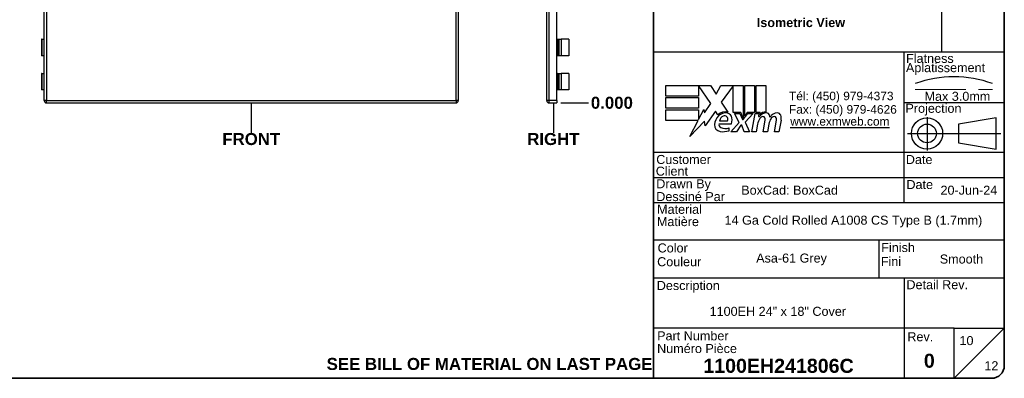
# Model space of a CAD drawing. Header units: inches. Extents: x 0.1 to 100, y -11 to 65.
# Tile 22 of 27: x 40.2 to 99.2, y 1.5 to 23. Entities that reach past the tile are written whole.
import ezdxf
from ezdxf.enums import TextEntityAlignment as Align

# ---------------------------------------------------------------- set-up
doc = ezdxf.new("R2010")
doc.units = ezdxf.units.IN
doc.header["$LTSCALE"] = 6.002907
doc.header["$MEASUREMENT"] = 0
doc.linetypes.add('CHAIN', pattern=[0.7087, 0.4724, -0.0591, 0.1181, -0.0591])
doc.linetypes.add('DASHED', pattern=[0.2067, 0.1654, -0.0413])
doc.layers.get('0').update_dxf_attribs({"lineweight": 25})
for name, color, linetype, lineweight in [('Centerline(ANSI)', 7, 'Continuous', 25), ('Dimensions(ANSI)', 7, 'Continuous', 25), ('Sketch Geometry(ANSI)', 7, 'Continuous', 25), ('Symbols(ANSI)', 7, 'Continuous', 25), ('Visible Edges(ANSI)', 7, 'Continuous', 25), ('Visible Tangent Edges(ANSI)', 7, 'Continuous', 25)]:
    doc.layers.add(name, color=color, linetype=linetype, lineweight=lineweight)
doc.styles.add('Current-ANSI', font='arial.ttf')
doc.styles.add('Dimension-ANSI', font='arialbd.ttf')
doc.styles.add('Text Style44', font='arialbd.ttf')
doc.styles.add('Text Style83', font='FRE3OF9X.TTF')
doc.dimstyles.new('INCH-ANSI', dxfattribs={"dimscale": 6.002907, "dimtxt": 0.12, "dimasz": 0.098425, "dimexe": 0.04, "dimexo": 0.04, "dimgap": 0.031496, "dimtad": 0, "dimtih": 1, "dimtoh": 1, "dimdec": 3, "dimrnd": 1e-08, "dimzin": 0, "dimdsep": 46, "dimtxsty": 'Dimension-ANSI', "dimcen": 0.09, "dimdle": 0.312, "dimclrd": 179, "dimclre": 179, "dimclrt": 7, "dimadec": 1, "dimazin": 0, "dimtfac": 1, "dimtdec": 3, "dimtofl": 0, "dimtmove": 0, "dimatfit": 3, "dimfxl": 1, "dimtolj": 1, "dimtzin": 4, "dimlwd": 25, "dimlwe": 25, "dimarcsym": 0})

# ---------------------------------------------------------------- blocks, each defined once
blk = doc.blocks.new('Title Blocks EXM - ANSI B')
for p, q in [((13.3719, 3.063), (13.3719, 3.17)), ((13.3719, 3.17), (13.8179, 3.17)), ((13.8239, 2.989), (13.7009, 3.1679)), ((13.7009, 3.1679), (13.7009, 3.063)), ((13.8179, 3.17), (13.8766, 3.0829)), ((13.8766, 3.0829), (13.9229, 3.17)), ((13.9229, 3.17), (14.1459, 3.17)), ((14.0459, 3.1658), (13.9239, 3.0025)), ((14.0459, 2.9005), (14.0459, 3.1658)), ((14.1459, 3.17), (14.1459, 2.8416)), ((14.1599, 3.17), (14.2589, 3.17)), ((14.1599, 2.866), (14.1599, 3.17)), ((14.2589, 3.17), (14.2589, 2.9005)), ((14.2729, 3.17), (14.3719, 3.17)), ((14.2729, 2.9005), (14.2729, 3.17)), ((14.3719, 3.17), (14.3719, 2.905)), ((13.7009, 3.063), (13.3719, 3.063)), ((13.3719, 3.049), (13.7009, 3.049)), ((13.3719, 2.942), (13.3719, 3.049)), ((13.7009, 3.049), (13.7009, 2.942)), ((13.7584, 2.8954), (13.8239, 2.989)), ((13.9239, 3.0025), (13.9929, 2.903)), ((13.7009, 2.942), (13.3719, 2.942)), ((13.3719, 2.82), (13.3719, 2.927)), ((13.3719, 2.927), (13.7009, 2.927)), ((13.7009, 2.831), (13.7519, 2.929)), ((13.7009, 2.927), (13.7009, 2.831)), ((13.7519, 2.929), (13.7584, 2.8954)), ((13.8699, 2.9145), (13.7651, 2.7677)), ((13.893, 2.876), (13.8699, 2.9145)), ((14.1209, 2.9005), (14.0459, 2.9005)), ((14.0589, 2.891), (14.1129, 2.891)), ((14.1049, 2.802), (14.0589, 2.891)), ((14.1129, 2.891), (14.1389, 2.8297)), ((14.1459, 2.8416), (14.1209, 2.9005)), ((14.1459, 2.8297), (14.1904, 2.891)), ((14.1849, 2.9005), (14.1599, 2.866)), ((14.2449, 2.891), (14.1639, 2.8026)), ((14.2589, 2.9005), (14.1849, 2.9005)), ((14.1904, 2.891), (14.2449, 2.891)), ((14.2319, 2.709), (14.264, 2.891)), ((14.264, 2.891), (14.3019, 2.891)), ((14.3139, 2.9005), (14.2729, 2.9005)), ((14.3019, 2.891), (14.2991, 2.859)), ((14.2991, 2.859), (14.3087, 2.859)), ((14.3121, 2.88), (14.3139, 2.9005)), ((13.6951, 2.82), (13.3719, 2.82)), ((13.6123, 2.661), (13.6951, 2.82)), ((13.7585, 2.815), (13.6123, 2.661)), ((13.7651, 2.7677), (13.7585, 2.815)), ((13.9049, 2.788), (14.0269, 2.788)), ((13.9099, 2.818), (13.9899, 2.818)), ((14.0229, 2.709), (14.1049, 2.802)), ((14.1219, 2.774), (14.0769, 2.709)), ((14.1299, 2.774), (14.1219, 2.774)), ((14.1549, 2.709), (14.1299, 2.774)), ((14.1389, 2.8297), (14.1459, 2.8297)), ((14.1639, 2.8026), (14.2089, 2.709)), ((14.2891, 2.784), (14.2759, 2.709)), ((14.3449, 2.709), (14.3651, 2.824)), ((14.4021, 2.784), (14.3889, 2.709)), ((14.4568, 2.709), (14.4771, 2.824)), ((14.523, 2.8232), (14.5008, 2.709)), ((14.0049, 2.718), (14.0049, 2.748)), ((14.0769, 2.709), (14.0229, 2.709)), ((14.2089, 2.709), (14.1549, 2.709)), ((14.2759, 2.709), (14.2319, 2.709)), ((14.3889, 2.709), (14.3449, 2.709)), ((14.5008, 2.709), (14.4568, 2.709))]:
    blk.add_line(p, q)
for centre, radius, start, end in [((13.9913, 2.772), 0.1327, 134.16843, 176.56465), ((13.9683, 2.7958), 0.11, 77.07905, 133.17854), ((13.9683, 2.7958), 0.0996, 80.40854, 134.16843), ((13.9654, 2.8111), 0.056, 109.37968, 172.99755), ((13.959, 2.8295), 0.0365, 51.16516, 109.37968), ((13.9619, 2.8332), 0.0318, 331.45471, 51.16516), ((13.9805, 2.8435), 0.0507, 23.84447, 85.08017), ((13.9409, 2.826), 0.094, 336.15553, 23.84447), ((14.3761, 2.8159), 0.08, 89.47765, 147.41137), ((14.3463, 2.8176), 0.042, 96.03001, 147.59924), ((14.3702, 2.825), 0.08, 88.79525, 136.5849), ((14.344, 2.8395), 0.02, 23.55712, 96.03001), ((14.3766, 2.8621), 0.0338, 16.9928, 89.47765), ((14.3171, 2.8439), 0.096, 3.6169, 16.9928), ((14.4864, 2.814), 0.0819, 89.6788, 153.95078), ((14.4583, 2.8176), 0.042, 96.10268, 147.60833), ((14.456, 2.8395), 0.02, 23.54875, 96.10268), ((14.4867, 2.8609), 0.035, 18.47479, 89.6788), ((14.4288, 2.8415), 0.096, 349, 18.47479), ((13.9245, 2.776), 0.0658, 176.56465, 261.56052), ((13.9355, 2.7789), 0.032, 163.52609, 244.67838), ((14.4417, 2.757), 0.155, 147.59924, 170), ((14.3248, 2.8311), 0.041, 350, 23.55712), ((14.5551, 2.7593), 0.155, 148.55841, 170.82565), ((14.4367, 2.8311), 0.041, 349.9922, 23.54875), ((13.9446, 2.9112), 0.2024, 261.56052, 287.33425), ((13.9656, 2.8424), 0.1023, 244.67838, 292.56091)]:
    blk.add_arc(centre, radius, start, end)
at = {"layer": 'Centerline(ANSI)', "linetype": 'DASHED', "lineweight": 18, "ltscale": 0.507983}
blk.add_line((15.8615, 3.1283), (16.6325, 3.1283), dxfattribs=at)
at = {"layer": 'Centerline(ANSI)', "linetype": 'CHAIN', "ltscale": 0.185148}
blk.add_line((15.979, 2.8548), (15.979, 2.5213), dxfattribs=at)
at = {"layer": 'Centerline(ANSI)', "linetype": 'CHAIN', "ltscale": 0.437897}
blk.add_line((15.7859, 2.691), (16.7169, 2.691), dxfattribs=at)
at = {"layer": 'Sketch Geometry(ANSI)'}
for p, q in [((13.25, 10.687), (16.625, 10.687)), ((13.5, 10.687), (13.5, 8.625)), ((15.375, 10.687), (15.375, 8.625)), ((16.125, 10.687), (16.125, 3.5)), ((16.75, 10.562), (16.75, 0.375)), ((13.25, 10.5), (16.75, 10.5)), ((13.25, 10.125), (16.75, 10.125)), ((13.25, 9.75), (16.75, 9.75)), ((16.75, 9.375), (13.25, 9.375)), ((13.25, 9), (16.75, 9)), ((16.75, 9), (16.75, 8.625)), ((13.25, 8.625), (16.75, 8.625)), ((16.75, 3.5), (13.25, 3.5)), ((15.75, 2), (15.75, 3.5)), ((15.75, 3), (16.75, 3)), ((16.6692, 2.847), (16.2942, 2.7845)), ((16.2942, 2.7845), (16.2942, 2.5975)), ((16.6692, 2.535), (16.6692, 2.847)), ((16.2942, 2.5975), (16.6692, 2.535)), ((16.75, 2.5), (13.25, 2.5)), ((16.75, 2.25), (13.25, 2.25)), ((16.75, 2), (13.25, 2)), ((13.25, 1.6292), (16.75, 1.6292)), ((15.4988, 1.6292), (15.4988, 1.25)), ((13.25, 1.25), (16.75, 1.25)), ((15.75, 1.25), (15.75, 0.75)), ((15.75, 0.75), (13.25, 0.75)), ((16.25, 0.75), (15.75, 0.75)), ((15.75, 0.75), (15.75, 0.25)), ((16.25, 0.25), (16.25, 0.75)), ((16.25, 0.75), (16.75, 0.75)), ((16.25, 0.25), (16.75, 0.75)), ((16.625, 0.25), (13.25, 0.25))]:
    blk.add_line(p, q, dxfattribs=at)
at = {"layer": 'Sketch Geometry(ANSI)', "linetype": 'Continuous', "lineweight": 35}
for p, q in [((13.25, 8.625), (13.25, 10.687)), ((13.25, 8.625), (13.25, 3.5)), ((13.25, 0.25), (13.25, 3.5))]:
    blk.add_line(p, q, dxfattribs=at)
at = {"layer": 'Sketch Geometry(ANSI)'}
for radius in [0.156, 0.0935]:
    blk.add_circle((15.979, 2.691), radius, dxfattribs=at)
for centre, radius, start, end in [((16.625, 10.562), 0.125, 0, 90), ((16.247, 2.1118), 1.1434, 70.29735, 109.70265), ((16.625, 0.375), 0.125, 270, 0)]:
    blk.add_arc(centre, radius, start, end, dxfattribs=at)
at = {"layer": 'Symbols(ANSI)', "color": 7, "char_height": 0.09, "style": 'Current-ANSI'}
for s, insert, width, attachment_point in [('No.', (13.3727, 10.5947), 0.250391, 5), ('Revisions', (14.4395, 10.5958), 1.873306, 5), ('Date', (15.7494, 10.5928), 0.751347, 5), ('By/Par', (16.4354, 10.5938), 0.622018, 5), ('BoxCad: BoxCad', (14.1257, 2.1251), 1.623619, 4), ('Date', (15.7734, 2.1356), 0.265541, 7), ('Rev.', (15.7827, 0.6181), 0.258544, 7)]:
    blk.add_mtext(s, dxfattribs=dict(at, insert=insert, width=width, attachment_point=attachment_point))
for s, insert, attachment_point in [('\\fArial|b1|i0;{\\H0.0900;Isometric View}', (14.2811, 3.8417), 1), ('Flatness', (15.7699, 3.3932), 7), ('Aplatissement', (15.7685, 3.2751), 7), ('Max 3.0mm', (15.9539, 3.0153), 7), ('Projection', (15.7637, 2.8698), 7), ('Customer', (13.2778, 2.3855), 7), ('Date', (15.7677, 2.385), 7), ('Client', (13.273, 2.269), 7), ('Drawn By', (13.2779, 2.1175), 7), ('Dessiné Par', (13.2779, 2.0156), 7), ('Material', (13.2861, 1.8886), 7), ('Matière', (13.2843, 1.7661), 7), ('Color', (13.2914, 1.5033), 7), ('Finish', (15.5226, 1.5076), 7), ('Couleur', (13.2867, 1.3658), 7), ('Fini', (15.5179, 1.37), 7), ('Description', (13.2829, 1.1031), 7), ('Detail Rev.', (15.7736, 1.137), 7), ('Part Number', (13.2867, 0.6271), 7), ('Numéro Pièce', (13.2862, 0.5004), 7)]:
    blk.add_mtext(s, dxfattribs=dict(at, insert=insert, attachment_point=attachment_point))
at = {"layer": 'Symbols(ANSI)', "color": 7, "insert": (14.6019, 3.1074), "char_height": 0.085, "attachment_point": 1, "line_spacing_factor": 0.944221, "style": 'Current-ANSI'}
blk.add_mtext('\\fArial|b0|i0;{\\H0.0850;Tél: (450) 979-4373\\PFax: (450) 979-4626}', dxfattribs=at)
at = {"layer": 'Symbols(ANSI)', "color": 5, "true_color": 0x0000ff, "insert": (14.6145, 2.8542), "char_height": 0.085, "attachment_point": 1, "style": 'Dimension-ANSI'}
blk.add_mtext('\\fArial|b0|i0;{\\H0.0850;\\Lwww.exmweb.com}', dxfattribs=at)
at = {"layer": 'Symbols(ANSI)', "color": 7, "style": 'Current-ANSI'}
for tag, p in [('REV1', (13.3753, 10.3127)), ('REV1DATE', (15.7496, 10.31)), ('REV1BY', (16.4371, 10.3133)), ('REV2', (13.3734, 9.9377)), ('REV2DATE', (15.7475, 9.9406)), ('REV2BY', (16.4372, 9.9385)), ('REV3', (13.3741, 9.563)), ('REV3DATE', (15.7516, 9.563)), ('REV3BY', (16.4372, 9.5635)), ('REV4BY', (16.4411, 9.1885)), ('REV4', (13.3766, 9.1879)), ('REV4DATE', (15.7516, 9.1879)), ('REV5', (13.3734, 8.8129)), ('REV5DATE', (15.7516, 8.8129)), ('REV5BY', (16.4379, 8.8113)), ('MFG_APPROVED_DATE', (16.3934, 2.3745)), ('DETAIL_REV', (16.2494, 0.9257))]:
    blk.add_attdef(tag, text='', height=0.09, dxfattribs=at).set_placement(p, align=Align.MIDDLE_CENTER)
for tag, p in [('REV1DESC', (13.5255, 10.3098)), ('REV2DESC', (13.5253, 9.9374)), ('REV3DESC', (13.528, 9.5635)), ('REV4DESC', (13.533, 9.1903)), ('REV5DESC', (13.5322, 8.8113)), ('COMPANY', (14.1202, 2.375))]:
    blk.add_attdef(tag, text='', height=0.09, dxfattribs=at).set_placement(p, align=Align.MIDDLE_LEFT)
at = {"layer": 'Symbols(ANSI)', "color": 7, "style": 'Text Style83'}
blk.add_attdef('BARCODE_001', (16.6422, 3.9376), '', height=0.4, rotation=90, dxfattribs=at)
at = {"layer": 'Symbols(ANSI)', "color": 7}
for tag, p, height, style in [('IDW_DATE_001', (16.1134, 2.0805), 0.09, 'Current-ANSI'), ('MATERIEL_001', (13.9591, 1.7815), 0.09, 'Current-ANSI'), ('COLOR_001', (14.2747, 1.4037), 0.09, 'Current-ANSI'), ('FINISH_001', (16.106, 1.3941), 0.09, 'Current-ANSI'), ('IDW_DESC_001', (13.8098, 0.8726), 0.09, 'Current-ANSI'), ('Sheet_Number_001', (16.3026, 0.5807), 0.09, 'Current-ANSI'), ('IDW_REV_001', (15.9474, 0.3552), 0.14, 'Text Style44'), ('IDW_NAME_001', (13.7472, 0.3043), 0.14, 'Text Style44'), ('Number_of_sheets_001', (16.5509, 0.3301), 0.09, 'Current-ANSI')]:
    blk.add_attdef(tag, p, '', height=height, dxfattribs=dict(at, style=style))
blk = doc.blocks.new('*D18')
at = {"layer": 'Defpoints', "color": 0, "linetype": 'Continuous', "transparency": 16777216}
for p in [(72.392, 18.014), (72.392, 18.014), (74.282, 18.014)]:
    blk.add_point(p, dxfattribs=at)
at = {"layer": 'Dimensions(ANSI)', "color": 179, "linetype": 'Continuous', "lineweight": 25, "true_color": 0x262658, "transparency": 16777216}
blk.add_line((72.632, 18.014), (74.282, 18.014), dxfattribs=at)
at = {"layer": 'Dimensions(ANSI)', "color": 7, "linetype": 'Continuous', "lineweight": 25, "transparency": 16777216, "insert": (75.684, 18.014), "char_height": 0.7203, "attachment_point": 5, "style": 'Dimension-ANSI'}
blk.add_mtext('\\A1;0.000', dxfattribs=at)
blk = doc.blocks.new('*D19')
at = {"layer": 'Defpoints', "color": 0, "linetype": 'Continuous', "transparency": 16777216}
for p in [(72.392, 50.892), (74.282, 50.892), (72.392, 18.014)]:
    blk.add_point(p, dxfattribs=at)
at = {"layer": 'Dimensions(ANSI)', "color": 179, "linetype": 'Continuous', "lineweight": 25, "true_color": 0x262658, "transparency": 16777216}
blk.add_line((72.632, 50.892), (74.282, 50.892), dxfattribs=at)
at = {"layer": 'Dimensions(ANSI)', "color": 7, "linetype": 'Continuous', "lineweight": 25, "transparency": 16777216, "insert": (75.973, 50.892), "char_height": 0.7203, "attachment_point": 5, "style": 'Dimension-ANSI'}
blk.add_mtext('\\A1;24.400', dxfattribs=at)
blk = doc.blocks.new('FRONT-1100EH241806B_merged.idw')
at = {"layer": 'Sketch Geometry(ANSI)'}
blk.add_line((0, 0.15), (0, -0.15), dxfattribs=at)
at = {"layer": 'Symbols(ANSI)', "color": 7, "insert": (0, -0.2119), "char_height": 0.12, "attachment_point": 5, "style": 'Dimension-ANSI'}
blk.add_mtext('\\fArial|b1|i0;FRONT', dxfattribs=at)
blk = doc.blocks.new('RIGHT')
at = {"layer": 'Sketch Geometry(ANSI)'}
blk.add_line((0, 0.15), (0, -0.15), dxfattribs=at)
at = {"layer": 'Symbols(ANSI)', "color": 7, "insert": (0, -0.2119), "char_height": 0.12, "attachment_point": 5, "style": 'Dimension-ANSI'}
blk.add_mtext('\\fArial|b1|i0;RIGHT', dxfattribs=at)
blk = doc.blocks.new('Borders 10_EXM - B (Inch)')
at = {"layer": 'Sketch Geometry(ANSI)', "linetype": 'Continuous', "lineweight": 35}
for p, q in [((16.5229, 0.3795), (16.5229, 10.5665)), ((0.3979, 0.2545), (16.3979, 0.2545))]:
    blk.add_line(p, q, dxfattribs=at)
blk.add_arc((16.3979, 0.3795), 0.125, 270, 0, dxfattribs=at)
at = {"layer": 'Symbols(ANSI)', "color": 7, "style": 'Current-ANSI'}
blk.add_attdef('FILENAME_AND_PATH_001', (6.0134, 10.7181), '', height=0.09, dxfattribs=at)

msp = doc.modelspace()

# ---------------------------------------------------------------- linework, layer by layer
at = {"layer": 'Visible Edges(ANSI)'}
for p, q in [((41.693, 18.1476), (41.693, 50.7583)), ((66.4859, 50.7583), (66.4859, 18.1476)), ((71.7856, 18.1476), (71.7856, 50.7583)), ((72.392, 18.1476), (72.392, 50.7583)), ((41.5443, 21.8207), (41.5228, 21.8207)), ((41.5228, 21.8207), (41.5228, 20.8367)), ((41.5443, 21.8207), (41.6891, 21.8207)), ((41.693, 21.8207), (41.6891, 21.8207)), ((72.392, 21.8207), (72.4456, 21.8207)), ((72.4456, 21.8207), (72.5019, 21.8207)), ((72.5019, 21.8207), (72.6412, 21.8207)), ((73.1003, 21.8207), (72.6412, 21.8207)), ((72.6412, 21.8207), (72.6412, 20.8367)), ((73.1003, 21.8207), (73.1003, 20.8367)), ((41.5443, 20.8367), (41.5228, 20.8367)), ((41.6891, 20.8367), (41.5443, 20.8367)), ((41.6891, 20.8367), (41.693, 20.8367)), ((72.4456, 20.8367), (72.4185, 20.8367)), ((72.5019, 20.8367), (72.4456, 20.8367)), ((72.6412, 20.8367), (72.5019, 20.8367)), ((73.1003, 20.8367), (72.6412, 20.8367)), ((41.5443, 19.7731), (41.5228, 19.7731)), ((41.5228, 19.7731), (41.5228, 18.789)), ((41.5443, 19.7731), (41.6891, 19.7731)), ((41.693, 19.7731), (41.6891, 19.7731)), ((72.4185, 19.7731), (72.4456, 19.7731)), ((72.4456, 19.7731), (72.5019, 19.7731)), ((72.5019, 19.7731), (72.6412, 19.7731)), ((73.1003, 19.7731), (72.6412, 19.7731)), ((72.6412, 19.7731), (72.6412, 18.789)), ((73.1003, 19.7731), (73.1003, 18.789)), ((41.5443, 18.789), (41.5228, 18.789)), ((41.6891, 18.789), (41.5443, 18.789)), ((41.6891, 18.789), (41.693, 18.789)), ((72.4456, 18.789), (72.392, 18.789)), ((72.5019, 18.789), (72.4456, 18.789)), ((72.6412, 18.789), (72.5019, 18.789)), ((73.1003, 18.789), (72.6412, 18.789)), ((41.8264, 18.0142), (66.3525, 18.0142)), ((71.919, 18.0142), (72.392, 18.0142)), ((72.392, 18.1476), (72.392, 18.0142))]:
    msp.add_line(p, q, dxfattribs=at)
for centre, radius, start, end in [((72.4185, 20.8102), 0.0265, 90, 180), ((72.4185, 19.7996), 0.0265, 180, 270), ((41.8264, 18.1476), 0.1334, 180, 270), ((66.3525, 18.1476), 0.1334, 270, 0), ((71.919, 18.1476), 0.1334, 180, 270)]:
    msp.add_arc(centre, radius, start, end, dxfattribs=at)
at = {"layer": 'Visible Tangent Edges(ANSI)'}
for p, q in [((41.8264, 50.7583), (41.8264, 18.1476)), ((66.3525, 18.1476), (66.3525, 50.7583)), ((71.919, 50.7583), (71.919, 18.1476)), ((41.5443, 21.8207), (41.5443, 20.8367)), ((41.6891, 20.8367), (41.6891, 21.8207)), ((72.4456, 20.8367), (72.4456, 21.8207)), ((72.5019, 21.8207), (72.5019, 20.8367)), ((41.5443, 19.7731), (41.5443, 18.789)), ((41.6891, 18.789), (41.6891, 19.7731)), ((72.4456, 18.789), (72.4456, 19.7731)), ((72.5019, 19.7731), (72.5019, 18.789)), ((41.8264, 18.1476), (41.693, 18.1476)), ((41.8264, 18.0142), (41.8264, 18.1476)), ((41.8264, 18.1476), (66.3525, 18.1476)), ((66.3525, 18.1476), (66.3525, 18.0142)), ((66.4859, 18.1476), (66.3525, 18.1476)), ((71.919, 18.1476), (71.7856, 18.1476)), ((71.919, 18.1476), (71.919, 18.0142)), ((72.392, 18.1476), (71.919, 18.1476))]:
    msp.add_line(p, q, dxfattribs=at)

# ---------------------------------------------------------------- block references
at = {"xscale": 6.002907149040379, "yscale": 6.002907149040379, "zscale": 6.002907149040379}
for name, p in [('Borders 10_EXM - B (Inch)', (0, 0)), ('FRONT-1100EH241806B_merged.idw', (54.0894, 17.1162)), ('RIGHT', (72.1804, 17.1162))]:
    msp.add_blockref(name, p, dxfattribs=at)
msp.add_blockref('Title Blocks EXM - ANSI B', (-1.3635, 0.0273), dxfattribs=at).add_auto_attribs({'COLOR_001': 'Asa-61 Grey', 'IDW_DATE_001': '20-Jun-24', 'IDW_REV_001': '0', 'Sheet_Number_001': '10', 'Number_of_sheets_001': '12', 'IDW_DESC_001': '1100EH 24" x 18" Cover', 'IDW_NAME_001': '1100EH241806C', 'BARCODE_001': '*$H1100EH241806C$J*', 'FINISH_001': 'Smooth', 'MATERIEL_001': '14 Ga Cold Rolled A1008 CS Type B (1.7mm)'})

# ---------------------------------------------------------------- texts
at = {"layer": 'Symbols(ANSI)', "color": 7, "insert": (68.3593, 2.3815), "char_height": 0.720349, "width": 19.516404, "attachment_point": 5, "style": 'Dimension-ANSI'}
msp.add_mtext('\\fArial|b1|i0;SEE BILL OF MATERIAL ON LAST PAGE', dxfattribs=at)

# ---------------------------------------------------------------- dimensions: what is measured, and where the dimension line sits
at = {"layer": 'Dimensions(ANSI)', "color": 179, "linetype": 'Continuous', "lineweight": 25, "true_color": 0x262658}
for feature_location, offset, origin, picture, middle in [((72.392, 50.8917), (1.89, 0), (72.392, 18.0142), '*D19', (75.9726, 50.8917)), ((72.391990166, 18.0142394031), (1.8899545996, 0), (72.391990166, 18.0142394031), '*D18', (75.6842060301, 18.0142394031))]:
    dim = msp.add_ordinate_dim(feature_location=feature_location, offset=offset, dtype=0, origin=origin, dimstyle='INCH-ANSI', override={"dimgap": 0.031496, "dimtad": 0, "dimdec": 3, "dimlfac": 0.74215, "dimtol": 0, "dimlim": 0, "dimtp": 0, "dimtm": 0, "dimtdec": 3}, dxfattribs=at)
    dim.commit()
    dim.dimension.update_dxf_attribs({"geometry": picture, "text_midpoint": middle})

doc.saveas('drawing.dxf')
